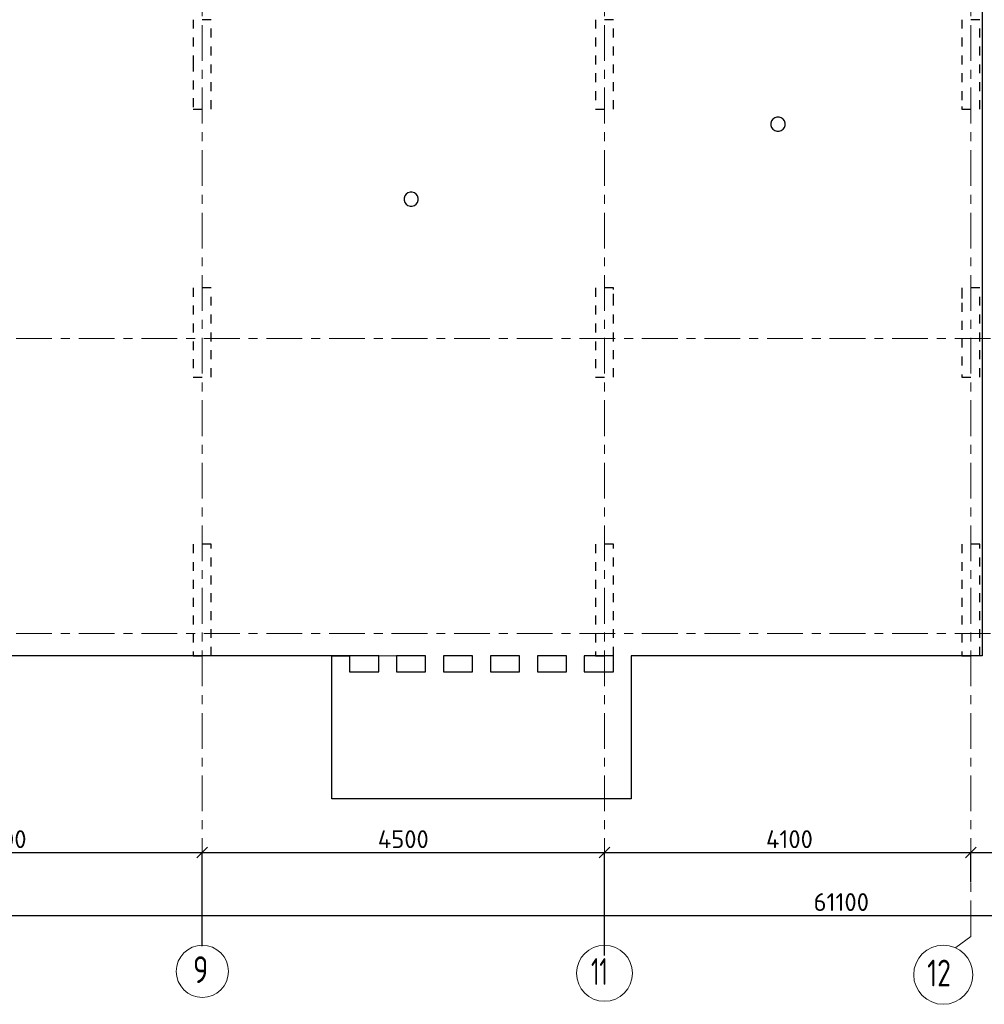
# Model space of a CAD drawing. Header units: metres. Extents: x -38 to 97, y -15 to 21.
# Tile 4 of 233: x 22 to 33, y -4 to 7. Entities that reach past the tile are written whole.
import ezdxf

# ---------------------------------------------------------------- set-up
doc = ezdxf.new("R2010")
doc.units = ezdxf.units.M
doc.header["$PDMODE"] = 65
for name, pattern in [('______11', [0.5, 0.4, -0.05, 0, -0.05]), ('______2', [0.0405, 0.03, -0.0105]), ('______5', [1.1, 0.8, -0.1, 0.1, -0.1])]:
    doc.linetypes.add(name, pattern=pattern)
for name, color, linetype, lineweight in [('XR$2$Осевая линия (1)', 7, '______5', 13), ('XR$2$Размерная линия (1)', 7, 'Continuous', 13), ('XR$5$Перекрытие (1)', 7, 'Continuous', 35)]:
    doc.layers.add(name, color=color, linetype=linetype, lineweight=lineweight)
doc.layers.add('XR$7$Стена_ бетон несущ.', color=7, linetype='Continuous', lineweight=70, true_color=0xb4b496)
doc.styles.add('ISOCPEUR', font='txt')
doc.dimstyles.new('DIMSTYLE_3', dxfattribs={"dimtxt": 0.2, "dimasz": 0.2, "dimexe": 0, "dimexo": 0, "dimgap": 0.1, "dimtad": 2, "dimdec": 0, "dimlfac": 1000, "dimrnd": 5, "dimzin": 12, "dimdsep": 46, "dimtxsty": 'ISOCPEUR', "dimblk1": 'ALL_ML_STRICH', "dimblk2": 'ALL_ML_STRICH', "dimsah": 1, "dimcen": 0, "dimclrd": 7, "dimclre": 256, "dimclrt": 7, "dimadec": 0, "dimazin": 0, "dimtfac": 1, "dimtdec": 0, "dimtix": 1, "dimtmove": 2, "dimatfit": 3, "dimfxl": 0, "dimtzin": 0, "dimlwd": 0, "dimlwe": -3, "dimarcsym": 0})
doc.dimstyles.new('DIMSTYLE_4', dxfattribs={"dimtxt": 0.2, "dimasz": 0.2, "dimexe": 0, "dimexo": 0, "dimgap": 0.1, "dimtad": 0, "dimdec": 0, "dimlfac": 1000, "dimrnd": 5, "dimzin": 12, "dimdsep": 46, "dimtxsty": 'ISOCPEUR', "dimblk1": 'ALL_ML_STRICH', "dimblk2": 'ALL_ML_STRICH', "dimsah": 1, "dimcen": 0, "dimclrd": 7, "dimclre": 256, "dimclrt": 7, "dimadec": 0, "dimazin": 0, "dimtfac": 1, "dimtdec": 0, "dimtix": 1, "dimtmove": 2, "dimatfit": 3, "dimfxl": 0, "dimtvp": 1.2, "dimtzin": 0, "dimlwd": 0, "dimlwe": -3, "dimarcsym": 0})

# ---------------------------------------------------------------- blocks, each defined once
blk = doc.blocks.new('ALL_ML_STRICH')
at = {"color": 0, "linetype": 'ByBlock', "lineweight": -2}
for p, q in [((-1, 0), (0.5, 0)), ((-0.3, -0.3), (0.3, 0.3)), ((0, -0.5), (0, 0.5))]:
    blk.add_line(p, q, dxfattribs=at)
blk = doc.blocks.new('*D12')
at = {"layer": 'DEFPOINTS', "color": 7, "linetype": 'Continuous', "lineweight": 13, "transparency": 33554687}
for p in [(0.5, -3.103), (0.5, -3.156), (61.6, -3.14)]:
    blk.add_point(p, dxfattribs=at)
at = {"layer": 'XR$2$Размерная линия (1)', "color": 9, "linetype": 'Continuous', "lineweight": -2, "true_color": 0xc7c7c7, "transparency": 33554687}
for p, q in [((0.5, -3.123), (0.5, -3.156)), ((61.6, -3.156), (61.6, -3.156))]:
    blk.add_line(p, q, dxfattribs=at)
at = {"layer": 'XR$2$Размерная линия (1)', "color": 7, "linetype": 'Continuous', "lineweight": -2, "transparency": 33554687}
blk.add_line((0.5, -3.156), (61.6, -3.156), dxfattribs=at)
at = {"layer": 'XR$2$Размерная линия (1)', "color": 7, "linetype": 'Continuous', "lineweight": 13, "transparency": 33554687, "xscale": 0.2, "yscale": 0.2, "zscale": 0.2, "rotation": 180}
blk.add_blockref('ALL_ML_STRICH', (0.5, -3.156), dxfattribs=at)
at = {"layer": 'XR$2$Размерная линия (1)', "color": 7, "linetype": 'Continuous', "lineweight": 13, "transparency": 33554687, "xscale": 0.2, "yscale": 0.2, "zscale": 0.2}
blk.add_blockref('ALL_ML_STRICH', (61.6, -3.156), dxfattribs=at)
at = {"layer": 'XR$2$Размерная линия (1)', "color": 7, "linetype": 'Continuous', "lineweight": 13, "transparency": 33554687, "insert": (31.1, -3.006), "char_height": 0.2, "width": 1, "attachment_point": 5, "style": 'ISOCPEUR'}
blk.add_mtext('\\A1;{61100}', dxfattribs=at)
blk = doc.blocks.new('*D17')
at = {"layer": 'DEFPOINTS', "color": 7, "linetype": 'Continuous', "lineweight": 13, "transparency": 33554687}
for p in [(19.45, -2.452), (23.95, -3.521), (19.45, -3.607)]:
    blk.add_point(p, dxfattribs=at)
at = {"layer": 'XR$2$Размерная линия (1)', "color": 9, "linetype": 'Continuous', "lineweight": -2, "true_color": 0xc7c7c7, "transparency": 33554687}
for p, q in [((19.45, -3.587), (19.45, -2.452)), ((23.95, -3.501), (23.95, -2.452))]:
    blk.add_line(p, q, dxfattribs=at)
at = {"layer": 'XR$2$Размерная линия (1)', "color": 7, "linetype": 'Continuous', "lineweight": -2, "transparency": 33554687}
blk.add_line((19.45, -2.452), (23.95, -2.452), dxfattribs=at)
at = {"layer": 'XR$2$Размерная линия (1)', "color": 7, "linetype": 'Continuous', "lineweight": 13, "transparency": 33554687, "xscale": 0.2, "yscale": 0.2, "zscale": 0.2, "rotation": 180}
blk.add_blockref('ALL_ML_STRICH', (19.45, -2.452), dxfattribs=at)
at = {"layer": 'XR$2$Размерная линия (1)', "color": 7, "linetype": 'Continuous', "lineweight": 13, "transparency": 33554687, "xscale": 0.2, "yscale": 0.2, "zscale": 0.2}
blk.add_blockref('ALL_ML_STRICH', (23.95, -2.452), dxfattribs=at)
at = {"layer": 'XR$2$Размерная линия (1)', "color": 7, "linetype": 'Continuous', "lineweight": 13, "transparency": 33554687, "insert": (21.7, -2.302), "char_height": 0.2, "width": 0.8, "attachment_point": 5, "style": 'ISOCPEUR'}
blk.add_mtext('\\A1;{4500}', dxfattribs=at)
blk = doc.blocks.new('*D18')
at = {"layer": 'DEFPOINTS', "color": 7, "linetype": 'Continuous', "lineweight": 13, "transparency": 33554687}
for p in [(23.95, -2.452), (23.95, -3.521), (28.45, -3.623)]:
    blk.add_point(p, dxfattribs=at)
at = {"layer": 'XR$2$Размерная линия (1)', "color": 9, "linetype": 'Continuous', "lineweight": -2, "true_color": 0xc7c7c7, "transparency": 33554687}
for p, q in [((23.95, -3.501), (23.95, -2.452)), ((28.45, -3.603), (28.45, -2.452))]:
    blk.add_line(p, q, dxfattribs=at)
at = {"layer": 'XR$2$Размерная линия (1)', "color": 7, "linetype": 'Continuous', "lineweight": -2, "transparency": 33554687}
blk.add_line((23.95, -2.452), (28.45, -2.452), dxfattribs=at)
at = {"layer": 'XR$2$Размерная линия (1)', "color": 7, "linetype": 'Continuous', "lineweight": 13, "transparency": 33554687, "xscale": 0.2, "yscale": 0.2, "zscale": 0.2, "rotation": 180}
blk.add_blockref('ALL_ML_STRICH', (23.95, -2.452), dxfattribs=at)
at = {"layer": 'XR$2$Размерная линия (1)', "color": 7, "linetype": 'Continuous', "lineweight": 13, "transparency": 33554687, "xscale": 0.2, "yscale": 0.2, "zscale": 0.2}
blk.add_blockref('ALL_ML_STRICH', (28.45, -2.452), dxfattribs=at)
at = {"layer": 'XR$2$Размерная линия (1)', "color": 7, "linetype": 'Continuous', "lineweight": 13, "transparency": 33554687, "insert": (26.2, -2.302), "char_height": 0.2, "width": 0.8, "attachment_point": 5, "style": 'ISOCPEUR'}
blk.add_mtext('\\A1;{4500}', dxfattribs=at)
blk = doc.blocks.new('*D19')
at = {"layer": 'DEFPOINTS', "color": 7, "linetype": 'Continuous', "lineweight": 13, "transparency": 33554687}
for p in [(28.45, -2.452), (32.55, -2.802), (28.45, -3.623)]:
    blk.add_point(p, dxfattribs=at)
at = {"layer": 'XR$2$Размерная линия (1)', "color": 9, "linetype": 'Continuous', "lineweight": -2, "true_color": 0xc7c7c7, "transparency": 33554687}
for p, q in [((28.45, -3.603), (28.45, -2.452)), ((32.55, -2.782), (32.55, -2.452))]:
    blk.add_line(p, q, dxfattribs=at)
at = {"layer": 'XR$2$Размерная линия (1)', "color": 7, "linetype": 'Continuous', "lineweight": -2, "transparency": 33554687}
blk.add_line((28.45, -2.452), (32.55, -2.452), dxfattribs=at)
at = {"layer": 'XR$2$Размерная линия (1)', "color": 7, "linetype": 'Continuous', "lineweight": 13, "transparency": 33554687, "xscale": 0.2, "yscale": 0.2, "zscale": 0.2, "rotation": 180}
blk.add_blockref('ALL_ML_STRICH', (28.45, -2.452), dxfattribs=at)
at = {"layer": 'XR$2$Размерная линия (1)', "color": 7, "linetype": 'Continuous', "lineweight": 13, "transparency": 33554687, "xscale": 0.2, "yscale": 0.2, "zscale": 0.2}
blk.add_blockref('ALL_ML_STRICH', (32.55, -2.452), dxfattribs=at)
at = {"layer": 'XR$2$Размерная линия (1)', "color": 7, "linetype": 'Continuous', "lineweight": 13, "transparency": 33554687, "insert": (30.52, -2.302), "char_height": 0.2, "width": 0.8, "attachment_point": 5, "style": 'ISOCPEUR'}
blk.add_mtext('\\A1;{4100}', dxfattribs=at)
blk = doc.blocks.new('*D20')
at = {"layer": 'DEFPOINTS', "color": 7, "linetype": 'Continuous', "lineweight": 13, "transparency": 33554687}
for p in [(32.55, -2.452), (32.55, -2.802), (32.85, -2.818)]:
    blk.add_point(p, dxfattribs=at)
at = {"layer": 'XR$2$Размерная линия (1)', "color": 9, "linetype": 'Continuous', "lineweight": -2, "true_color": 0xc7c7c7, "transparency": 33554687}
for p, q in [((32.55, -2.782), (32.55, -2.452)), ((32.85, -2.798), (32.85, -2.452))]:
    blk.add_line(p, q, dxfattribs=at)
at = {"layer": 'XR$2$Размерная линия (1)', "color": 7, "linetype": 'Continuous', "lineweight": -2, "transparency": 33554687}
blk.add_line((32.55, -2.452), (32.85, -2.452), dxfattribs=at)
at = {"layer": 'XR$2$Размерная линия (1)', "color": 7, "linetype": 'Continuous', "lineweight": 13, "transparency": 33554687, "xscale": 0.2, "yscale": 0.2, "zscale": 0.2, "rotation": 180}
blk.add_blockref('ALL_ML_STRICH', (32.55, -2.452), dxfattribs=at)
at = {"layer": 'XR$2$Размерная линия (1)', "color": 7, "linetype": 'Continuous', "lineweight": 13, "transparency": 33554687, "xscale": 0.2, "yscale": 0.2, "zscale": 0.2}
blk.add_blockref('ALL_ML_STRICH', (32.85, -2.452), dxfattribs=at)
at = {"layer": 'XR$2$Размерная линия (1)', "color": 7, "linetype": 'Continuous', "lineweight": 13, "transparency": 33554687, "insert": (33.178, -2.7), "char_height": 0.2, "width": 0.6, "attachment_point": 5, "style": 'ISOCPEUR'}
blk.add_mtext('\\A1;{300}', dxfattribs=at)

msp = doc.modelspace()

# ---------------------------------------------------------------- linework, layer by layer
at = {"layer": 'XR$2$Осевая линия (1)', "color": 253, "linetype": '______11', "lineweight": 13, "true_color": 0xa0a0a0, "transparency": 33554687}
for p, q in [((32.55, -3.39), (32.55, 19.78)), ((28.45, -3.39), (28.45, 8.92)), ((23.95, -3.39), (23.95, 8.13)), ((-2.63, 3.3), (62.6, 3.3)), ((-2.63, 0), (62.6, 0)), ((32.3812, -3.5157), (32.55, -3.39))]:
    msp.add_line(p, q, dxfattribs=at)
at = {"layer": 'XR$2$Осевая линия (1)', "color": 7, "linetype": 'Continuous', "lineweight": 13, "transparency": 33554687}
for centre, radius in [((23.9524, -3.7819), 0.2924), ((28.4509, -3.8029), 0.3134), ((32.2404, -3.8199), 0.3304)]:
    msp.add_circle(centre, radius, dxfattribs=at)
at = {"layer": 'XR$5$Перекрытие (1)', "color": 7, "linetype": 'Continuous', "lineweight": 25, "transparency": 33554687}
for p, q in [((32.675, 16.6502), (32.675, -0.25)), ((30.3201, 5.7369), (30.3123, 5.7129)), ((30.3349, 5.7573), (30.3201, 5.7369)), ((30.3553, 5.7721), (30.3349, 5.7573)), ((30.3793, 5.7799), (30.3553, 5.7721)), ((30.4046, 5.7799), (30.3793, 5.7799)), ((30.4286, 5.7721), (30.4046, 5.7799)), ((30.449, 5.7573), (30.4286, 5.7721)), ((30.4638, 5.7369), (30.449, 5.7573)), ((30.4716, 5.7129), (30.4638, 5.7369)), ((30.3123, 5.7129), (30.3123, 5.6876)), ((30.3123, 5.6876), (30.3201, 5.6636)), ((30.3201, 5.6636), (30.3349, 5.6432)), ((30.3349, 5.6432), (30.3553, 5.6284)), ((30.3553, 5.6284), (30.3793, 5.6206)), ((30.3793, 5.6206), (30.4046, 5.6206)), ((30.4046, 5.6206), (30.4286, 5.6284)), ((30.4286, 5.6284), (30.449, 5.6432)), ((30.449, 5.6432), (30.4638, 5.6636)), ((30.4638, 5.6636), (30.4716, 5.6876)), ((30.4716, 5.6876), (30.4716, 5.7129)), ((26.2162, 4.8976), (26.2084, 4.8736)), ((26.2084, 4.8736), (26.2084, 4.8483)), ((26.231, 4.918), (26.2162, 4.8976)), ((26.2514, 4.9328), (26.231, 4.918)), ((26.2754, 4.9406), (26.2514, 4.9328)), ((26.3006, 4.9406), (26.2754, 4.9406)), ((26.3246, 4.9328), (26.3006, 4.9406)), ((26.3451, 4.918), (26.3246, 4.9328)), ((26.3599, 4.8976), (26.3451, 4.918)), ((26.3677, 4.8736), (26.3599, 4.8976)), ((26.3677, 4.8483), (26.3677, 4.8736)), ((26.2084, 4.8483), (26.2162, 4.8243)), ((26.2162, 4.8243), (26.231, 4.8039)), ((26.231, 4.8039), (26.2514, 4.7891)), ((26.2514, 4.7891), (26.2754, 4.7813)), ((26.2754, 4.7813), (26.3006, 4.7813)), ((26.3006, 4.7813), (26.3246, 4.7891)), ((26.3246, 4.7891), (26.3451, 4.8039)), ((26.3451, 4.8039), (26.3599, 4.8243)), ((26.3599, 4.8243), (26.3677, 4.8483)), ((25.925, -0.2499), (19.55, -0.2498)), ((25.4, -0.4299), (25.4, -0.2499)), ((25.4, -0.2499), (25.6, -0.2499)), ((25.6, -0.2499), (25.6, -0.4299)), ((25.925, -0.4299), (25.925, -0.2499)), ((26.45, -0.2499), (26.125, -0.2499)), ((26.125, -0.2499), (26.125, -0.4299)), ((26.45, -0.4299), (26.45, -0.2499)), ((26.975, -0.2499), (26.65, -0.2499)), ((26.65, -0.2499), (26.65, -0.4299)), ((26.975, -0.4299), (26.975, -0.2499)), ((27.5, -0.2499), (27.175, -0.2499)), ((27.175, -0.2499), (27.175, -0.4299)), ((27.5, -0.4299), (27.5, -0.2499)), ((28.025, -0.2499), (27.7, -0.2499)), ((27.7, -0.2499), (27.7, -0.4299)), ((28.025, -0.4299), (28.025, -0.2499)), ((28.55, -0.2499), (28.225, -0.2499)), ((28.225, -0.2499), (28.225, -0.4299)), ((28.55, -0.4299), (28.55, -0.2499)), ((32.675, -0.25), (28.75, -0.2499)), ((28.75, -0.2499), (28.75, -0.4299)), ((25.4, -1.8498), (25.4, -0.4299)), ((25.6, -0.4298), (25.925, -0.4298)), ((26.125, -0.4298), (26.45, -0.4298)), ((26.65, -0.4298), (26.975, -0.4298)), ((27.175, -0.4298), (27.5, -0.4298)), ((27.7, -0.4298), (28.025, -0.4298)), ((28.225, -0.4298), (28.55, -0.4298)), ((28.75, -0.4299), (28.75, -1.8498)), ((28.75, -1.8498), (25.4, -1.8498))]:
    msp.add_line(p, q, dxfattribs=at)
at = {"layer": 'XR$5$Перекрытие (1)', "color": 7, "linetype": '______2', "lineweight": 18, "transparency": 33554687}
for p, q in [((26.125, -0.2499), (25.925, -0.2499)), ((25.925, -0.2499), (26.125, -0.2499))]:
    msp.add_line(p, q, dxfattribs=at)
at = {"layer": 'XR$7$Стена_ бетон несущ.', "color": 253, "linetype": '______2', "lineweight": -3, "true_color": 0xa0a0a0, "transparency": 33554687}
for p, q in [((24.05, 6.87), (23.85, 6.87)), ((23.85, 6.87), (23.85, 6.67)), ((24.05, 6.67), (24.05, 6.87)), ((28.55, 6.87), (28.35, 6.87)), ((28.35, 6.87), (28.35, 5.87)), ((28.55, 5.87), (28.55, 6.87)), ((32.65, 6.87), (32.45, 6.87)), ((32.45, 6.87), (32.45, 5.8989)), ((32.65, 5.87), (32.65, 6.87)), ((23.85, 6.67), (23.85, 6.47)), ((24.05, 5.87), (24.05, 6.67)), ((23.85, 6.47), (23.85, 6.39)), ((23.85, 6.39), (23.85, 5.87)), ((23.85, 5.87), (24.05, 5.87)), ((28.35, 5.87), (28.55, 5.87)), ((32.45, 5.8989), (32.45, 5.87)), ((32.45, 5.87), (32.65, 5.87)), ((24.05, 3.87), (23.85, 3.87)), ((23.85, 3.87), (23.85, 2.87)), ((24.05, 2.87), (24.05, 3.87)), ((28.55, 3.87), (28.35, 3.87)), ((28.35, 3.87), (28.35, 2.87)), ((28.55, 3.85), (28.55, 3.87)), ((32.65, 3.87), (32.45, 3.87)), ((32.45, 3.87), (32.45, 3.85)), ((32.65, 2.87), (32.65, 3.87)), ((28.55, 3.7), (28.55, 3.85)), ((32.45, 3.85), (32.45, 3.7)), ((28.55, 2.87), (28.55, 3.7)), ((32.45, 3.7), (32.45, 2.87)), ((23.85, 2.87), (24.05, 2.87)), ((28.35, 2.87), (28.55, 2.87)), ((32.45, 2.87), (32.65, 2.87)), ((24.05, 1), (23.85, 1)), ((23.85, 1), (23.85, -0.25)), ((24.05, -0.25), (24.05, 1)), ((28.55, 1), (28.35, 1)), ((28.35, 1), (28.35, -0.25)), ((28.55, -0.25), (28.55, 1)), ((32.45, 1), (32.45, -0.25)), ((32.65, 1), (32.45, 1)), ((32.65, -0.25), (32.65, 1)), ((32.65, 1), (32.65, 1)), ((23.85, -0.25), (24.05, -0.25)), ((28.35, -0.25), (28.55, -0.25)), ((32.45, -0.25), (32.65, -0.25))]:
    msp.add_line(p, q, dxfattribs=at)

# ---------------------------------------------------------------- texts
at = {"layer": 'XR$2$Осевая линия (1)', "color": 7, "linetype": 'Continuous', "lineweight": 13, "transparency": 33554687, "char_height": 0.3, "attachment_point": 7, "style": 'ISOCPEUR'}
for s, insert, width in [('\\W0.78;9', (23.8474, -3.9124), 0.326407), ('\\W0.62;11', (28.3009, -3.9334), 0.39375), ('\\W0.75;12', (32.0604, -3.9504), 0.472281)]:
    msp.add_mtext(s, dxfattribs=dict(at, insert=insert, width=width))

# ---------------------------------------------------------------- dimensions: what is measured, and where the dimension line sits
at = {"layer": 'XR$2$Размерная линия (1)', "color": 7, "linetype": 'Continuous', "lineweight": 13, "transparency": 33554687}
for base, p1, p2, dimstyle, picture, middle in [((23.95, -2.452), (19.45, -3.5875), (23.95, -3.5008), 'DIMSTYLE_3', '*D17', (21.7, -2.302)), ((28.45, -2.452), (23.95, -3.5008), (28.45, -3.6033), 'DIMSTYLE_3', '*D18', (26.2, -2.302)), ((32.55, -2.452), (28.45, -3.6033), (32.55, -2.7816), 'DIMSTYLE_3', '*D19', (30.52, -2.302)), ((32.85, -2.452), (32.55, -2.7816), (32.85, -2.7982), 'DIMSTYLE_4', '*D20', (33.1784, -2.6996)), ((61.6, -3.1563), (0.5, -3.1233), (61.6, -3.1563), 'DIMSTYLE_3', '*D12', (31.1, -3.0063))]:
    dim = msp.add_linear_dim(base=base, p1=p1, p2=p2, dimstyle=dimstyle, override={"dimpost": '<>', "dimclrd": 7, "dimclre": 9, "dimclrt": 7, "dimlwd": 0, "dimlwe": 65533}, dxfattribs=at)
    dim.commit()
    dim.dimension.update_dxf_attribs({"geometry": picture, "text_midpoint": middle, "dimtype": 160})

doc.saveas('drawing.dxf')
